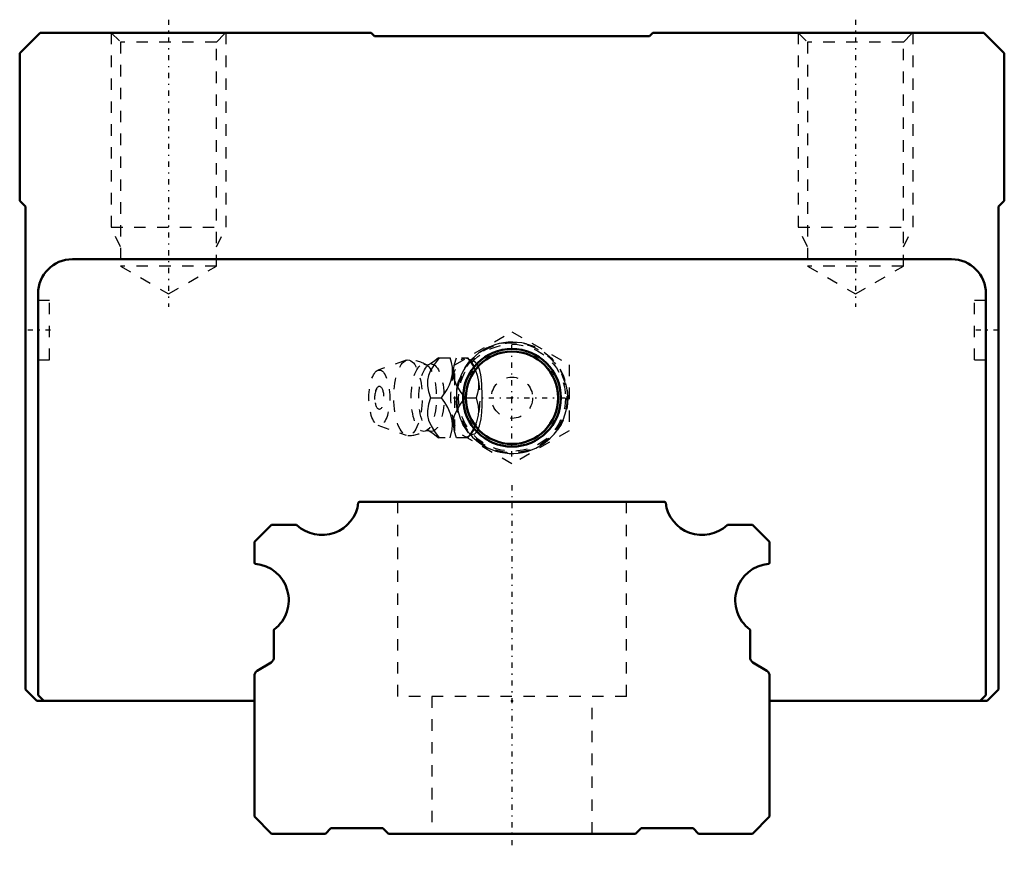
# Model space of a CAD drawing. Header units: millimetres. Extents: x -43 to 43, y -1.4 to 71.1.
import ezdxf

# ---------------------------------------------------------------- set-up
doc = ezdxf.new("R2010")
doc.units = ezdxf.units.MM
doc.linetypes.add('Center', pattern=[1.5, 0.45, -0.5, 0.05, -0.5])
doc.linetypes.add('Dashed', pattern=[2, 1, -1])
for name, color, linetype, lineweight in [('2d ConnectionPoints', 7, 'Continuous', 50), ('AM_0', 7, 'Continuous', 50), ('AM_5', 3, 'Continuous', 25), ('AM_7', 7, 'Center', 25), ('AM_9', 6, 'Dashed', 25)]:
    doc.layers.add(name, color=color, linetype=linetype, lineweight=lineweight)

# ---------------------------------------------------------------- blocks, each defined once
blk = doc.blocks.new('1_B_PT1_8_grease_nipple_joint1_SVR_0_in_gjekx6vqdksvvm1qovsvge6zn________2')
at = {"layer": 'AM_5', "linetype": 'Dashed'}
blk.add_arc((0, 38.1), 4.283, 75, 15, dxfattribs=at)
at = {"layer": 'AM_7'}
for p, q in [((0, 32.976), (0, 43.224)), ((-5.124, 38.1), (5.124, 38.1))]:
    blk.add_line(p, q, dxfattribs=at)
at = {"layer": 'AM_9'}
for p, q in [((-5, 40.987), (0, 43.874)), ((0, 43.874), (5, 40.987)), ((-9.25, 41.371), (-11.706, 40.503)), ((-6.415, 41.6), (-3.852, 41.6)), ((-3.556, 41.251), (-3.852, 41.6)), ((-5, 35.213), (-5, 40.987)), ((5, 40.987), (5, 35.213)), ((-7.13, 38.1), (-6.144, 38.1)), ((-4.102, 38.1), (-3.116, 38.1)), ((-11.706, 35.697), (-9.25, 34.829)), ((-3.852, 34.6), (-6.415, 34.6)), ((0, 32.326), (-5, 35.213)), ((-3.852, 34.6), (-3.556, 34.949)), ((5, 35.213), (0, 32.326))]:
    blk.add_line(p, q, dxfattribs=at)
for points in [[(-6.373, 41.6), (-6.774, 41.047), (-7.114, 40.47), (-7.28, 40.057), (-7.371, 39.638), (-7.374, 39.135), (-7.29, 38.652), (-7.13, 38.1)], [(-6.406, 41.609), (-6.524, 41.499), (-6.774, 41.296), (-7.085, 41.085), (-7.259, 40.984)], [(-6.144, 38.1), (-5.663, 38.829), (-5.467, 39.225), (-5.32, 39.63), (-5.21, 40.191), (-5.21, 40.76), (-5.276, 41.186), (-5.387, 41.6)], [(-4.102, 38.1), (-4.5, 38.65), (-4.843, 39.23), (-5.008, 39.637), (-5.1, 40.062), (-5.104, 40.559), (-5.019, 41.048), (-4.859, 41.6)], [(-3.873, 41.6), (-3.392, 40.871), (-3.196, 40.475), (-3.049, 40.07), (-2.939, 39.509), (-2.939, 38.94), (-3.005, 38.514), (-3.116, 38.1)], [(-3.561, 34.943), (-3.511, 34.923), (-3.38, 34.91), (-3.251, 34.958), (-3.131, 35.063), (-3.019, 35.221), (-2.838, 35.659), (-2.705, 36.256), (-2.638, 36.827), (-2.604, 37.419), (-2.592, 38.333), (-2.628, 39.24), (-2.669, 39.675), (-2.73, 40.09), (-2.819, 40.477), (-2.935, 40.81), (-3.053, 41.034), (-3.186, 41.193), (-3.307, 41.27), (-3.431, 41.293), (-3.561, 41.257)], [(-7.262, 40.982), (-7.27, 40.978), (-7.32, 40.963), (-7.404, 40.96), (-7.466, 40.975), (-7.48, 40.982)], [(-7.13, 38.1), (-7.292, 37.547), (-7.382, 36.97), (-7.37, 36.557), (-7.28, 36.138), (-7.065, 35.635), (-6.772, 35.152), (-6.373, 34.6)], [(-5.387, 34.6), (-5.222, 35.329), (-5.197, 35.725), (-5.225, 36.13), (-5.358, 36.691), (-5.603, 37.26), (-5.854, 37.686), (-6.144, 38.1)], [(-4.859, 34.6), (-5.019, 35.15), (-5.111, 35.73), (-5.1, 36.137), (-5.009, 36.562), (-4.797, 37.059), (-4.501, 37.548), (-4.102, 38.1)], [(-3.116, 38.1), (-2.951, 37.371), (-2.926, 36.975), (-2.954, 36.57), (-3.087, 36.009), (-3.332, 35.44), (-3.583, 35.014), (-3.873, 34.6)], [(-7.48, 35.218), (-7.457, 35.228), (-7.39, 35.241), (-7.306, 35.234)], [(-7.306, 35.234), (-7.301, 35.233), (-7.263, 35.218), (-7.262, 35.218)], [(-7.264, 35.219), (-7.182, 35.173), (-6.873, 34.976), (-6.617, 34.78), (-6.413, 34.598), (-6.412, 34.597)]]:
    blk.add_lwpolyline(points, dxfattribs=at)
for radius in [4.88, 4.862, 4.8, 4.672, 4.06, 1.8]:
    blk.add_circle((0, 38.1), radius, dxfattribs=at)
for centre, radius, start, end in [((-9.087, 38.1), 3.3, 60.86063, 90), ((-10.184, 38.1), 1.82, 153.71548, 206.28452), ((-9.087, 38.1), 3.3, 270, 299.13937)]:
    blk.add_arc(centre, radius, start, end, dxfattribs=at)
for centre, major_axis in [((-9.087, 38.1), (0, 3.3)), ((-11.587, 38.1), (0, 2.424)), ((-7.706, 38.1), (0, 2.945)), ((-7.039, 38.1), (0, 2.943)), ((-11.587, 38.1), (0, 1.012))]:
    blk.add_ellipse(centre, major_axis=major_axis, ratio=0.374607, dxfattribs=at)
for major_axis, start_param, end_param in [((0, 3.445), 5.871519, 8.99594), ((0, -3.445), 0.411667, 2.729926), ((0, 3.445), 3.140067, 3.553259)]:
    blk.add_ellipse((-4.077, 38.1), major_axis=major_axis, ratio=0.374607, start_param=start_param, end_param=end_param, dxfattribs=at)
blk = doc.blocks.new('2_SVR_45RH1SSB_PT1_81_Slide_0_in_gjekx6vqdksvvm1qovsvge6zn________2')
at = {"layer": 'AM_0'}
for p, q in [((-41.2, 70), (-43, 68.2)), ((-12.3, 70), (-41.2, 70)), ((-12, 69.7), (-12.3, 70)), ((12, 69.7), (-12, 69.7)), ((12.3, 70), (12, 69.7)), ((41.2, 70), (12.3, 70)), ((43, 68.2), (41.2, 70)), ((-43, 68.2), (-43, 55.3)), ((43, 55.3), (43, 68.2)), ((-43, 55.3), (-42.5, 54.8)), ((42.5, 54.8), (43, 55.3)), ((-42.5, 54.8), (-42.5, 12.6)), ((42.5, 12.6), (42.5, 54.8)), ((38.4, 50.2), (-38.4, 50.2)), ((-41.4, 47.2), (-41.4, 12.1)), ((41.4, 12.1), (41.4, 47.2)), ((-42.5, 12.6), (-41.5, 11.6)), ((-41.4, 12.1), (-40.9, 11.6)), ((40.9, 11.6), (41.4, 12.1)), ((41.5, 11.6), (42.5, 12.6)), ((-41.5, 11.6), (-22.5, 11.6)), ((22.5, 11.6), (41.5, 11.6))]:
    blk.add_line(p, q, dxfattribs=at)
for radius in [4.268, 4.037]:
    blk.add_circle((0, 38.1), radius, dxfattribs=at)
for centre, start, end in [((-38.4, 47.2), 90, 180), ((38.4, 47.2), 360, 90)]:
    blk.add_arc(centre, 3, start, end, dxfattribs=at)
at = {"layer": 'AM_5', "linetype": 'Dashed'}
for p, q in [((-35, 70), (-35, 53)), ((-25, 70), (-25, 53)), ((25, 70), (25, 53)), ((35, 70), (35, 53)), ((-34.188, 51.3), (-35, 53)), ((-35, 53), (-25, 53)), ((-25.812, 51.3), (-25, 53)), ((25.812, 51.3), (25, 53)), ((25, 53), (35, 53)), ((34.188, 51.3), (35, 53))]:
    blk.add_line(p, q, dxfattribs=at)
at = {"layer": 'AM_5'}
blk.add_arc((0, 38.1), 4.864, 75, 15, dxfattribs=at)
at = {"layer": 'AM_7'}
for p, q in [((-30, 71.141), (-30, 46.041)), ((30, 71.141), (30, 46.041)), ((-40.3, 44), (-42.5, 44)), ((42.5, 44), (40.3, 44))]:
    blk.add_line(p, q, dxfattribs=at)
at = {"layer": 'AM_9'}
for p, q in [((-35, 70), (-34.188, 69.188)), ((-25.812, 69.188), (-25, 70)), ((25, 70), (25.812, 69.188)), ((34.188, 69.188), (35, 70)), ((-34.188, 69.188), (-34.188, 49.6)), ((-25.812, 69.188), (-34.188, 69.188)), ((-25.812, 49.6), (-25.812, 69.188)), ((25.812, 69.188), (25.812, 49.6)), ((34.188, 69.188), (25.812, 69.188)), ((34.188, 49.6), (34.188, 69.188)), ((-25.812, 49.6), (-34.188, 49.6)), ((-34.188, 49.6), (-30, 47.182)), ((-30, 47.182), (-25.812, 49.6)), ((25.812, 49.6), (30, 47.182)), ((34.188, 49.6), (25.812, 49.6)), ((30, 47.182), (34.188, 49.6)), ((-40.4, 46.6), (-41.4, 46.6)), ((-40.4, 41.4), (-40.4, 46.6)), ((40.4, 41.4), (40.4, 46.6)), ((41.4, 46.6), (40.4, 46.6)), ((-41.4, 41.4), (-40.4, 41.4)), ((40.4, 41.4), (41.4, 41.4))]:
    blk.add_line(p, q, dxfattribs=at)
blk = doc.blocks.new('3_SVR_45RH57022_5_R_Track_0_in_gjekx6vqdksvvm1qovsvge6zn________2')
at = {"layer": 'AM_0'}
for p, q in [((13.324, 29), (-13.324, 29)), ((-21, 27), (-22.5, 25.5)), ((-18.865, 27), (-21, 27)), ((20.959, 27), (18.865, 27)), ((22.471, 25.529), (21.029, 26.971)), ((-22.5, 25.5), (-22.5, 23.686)), ((22.5, 23.686), (22.5, 25.459)), ((-20.8, 17.775), (-20.8, 15.4)), ((20.8, 15.4), (20.8, 17.775)), ((-21.039, 14.973), (-22.261, 14.227)), ((22.261, 14.227), (21.039, 14.973)), ((-22.5, 13.8), (-22.5, 1.5)), ((22.5, 1.5), (22.5, 13.8)), ((-22.5, 1.5), (-21, 0)), ((21, 0), (22.5, 1.5)), ((-21, 0), (-16.3, 0)), ((-16.3, 0), (-15.81, 0.5)), ((-15.81, 0.5), (-11.29, 0.5)), ((-11.29, 0.5), (-10.8, 0)), ((-10.8, 0), (10.8, 0)), ((10.8, 0), (11.29, 0.5)), ((11.29, 0.5), (15.81, 0.5)), ((15.81, 0.5), (16.3, 0)), ((16.3, 0), (21, 0))]:
    blk.add_line(p, q, dxfattribs=at)
for centre, radius, start, end in [((-16.6, 29.3), 3.2, 226.65824, 353.03794), ((-13.324, 28.9), 0.1, 90, 173.03795), ((13.324, 28.9), 0.1, 6.96203, 90), ((16.6, 29.3), 3.2, 186.96206, 313.34176), ((-18.865, 26.9), 0.1, 46.65821, 90), ((18.865, 26.9), 0.1, 90, 133.34177), ((20.959, 26.9), 0.1, 45, 90), ((22.4, 25.459), 0.1, 360, 45), ((-22.4, 23.686), 0.1, 180, 264.78409), ((-22.7, 20.4), 3.2, 307.3052, 84.78409), ((22.7, 20.4), 3.2, 95.21591, 232.6948), ((22.4, 23.686), 0.1, 275.21591, 0), ((-20.7, 17.775), 0.1, 127.3052, 180), ((20.7, 17.775), 0.1, 0, 52.6948), ((-21.3, 15.4), 0.5, 301.43901, 0), ((21.3, 15.4), 0.5, 180, 238.56099), ((-22, 13.8), 0.5, 121.43901, 180), ((22, 13.8), 0.5, 0, 58.56099)]:
    blk.add_arc(centre, radius, start, end, dxfattribs=at)
at = {"layer": 'AM_7'}
blk.add_line((0, 30.45), (0, -1.45), dxfattribs=at)
at = {"layer": 'AM_9'}
for p, q in [((-10, 29), (-10, 12)), ((10, 12), (10, 29)), ((10, 12), (-10, 12)), ((-7, 12), (-7, 0)), ((7, 0), (7, 12))]:
    blk.add_line(p, q, dxfattribs=at)

msp = doc.modelspace()

# ---------------------------------------------------------------- linework, layer by layer
at = {"layer": '2d ConnectionPoints'}
for p in [(0, 38.1), (0, 38.1), (0, 11.6), (0, 11.6), (0, 0), (0, 0)]:
    msp.add_point(p, dxfattribs=at)

# ---------------------------------------------------------------- block references
for name in ['2_SVR_45RH1SSB_PT1_81_Slide_0_in_gjekx6vqdksvvm1qovsvge6zn________2', '1_B_PT1_8_grease_nipple_joint1_SVR_0_in_gjekx6vqdksvvm1qovsvge6zn________2', '3_SVR_45RH57022_5_R_Track_0_in_gjekx6vqdksvvm1qovsvge6zn________2']:
    msp.add_blockref(name, (0, 0))

doc.saveas('drawing.dxf')
